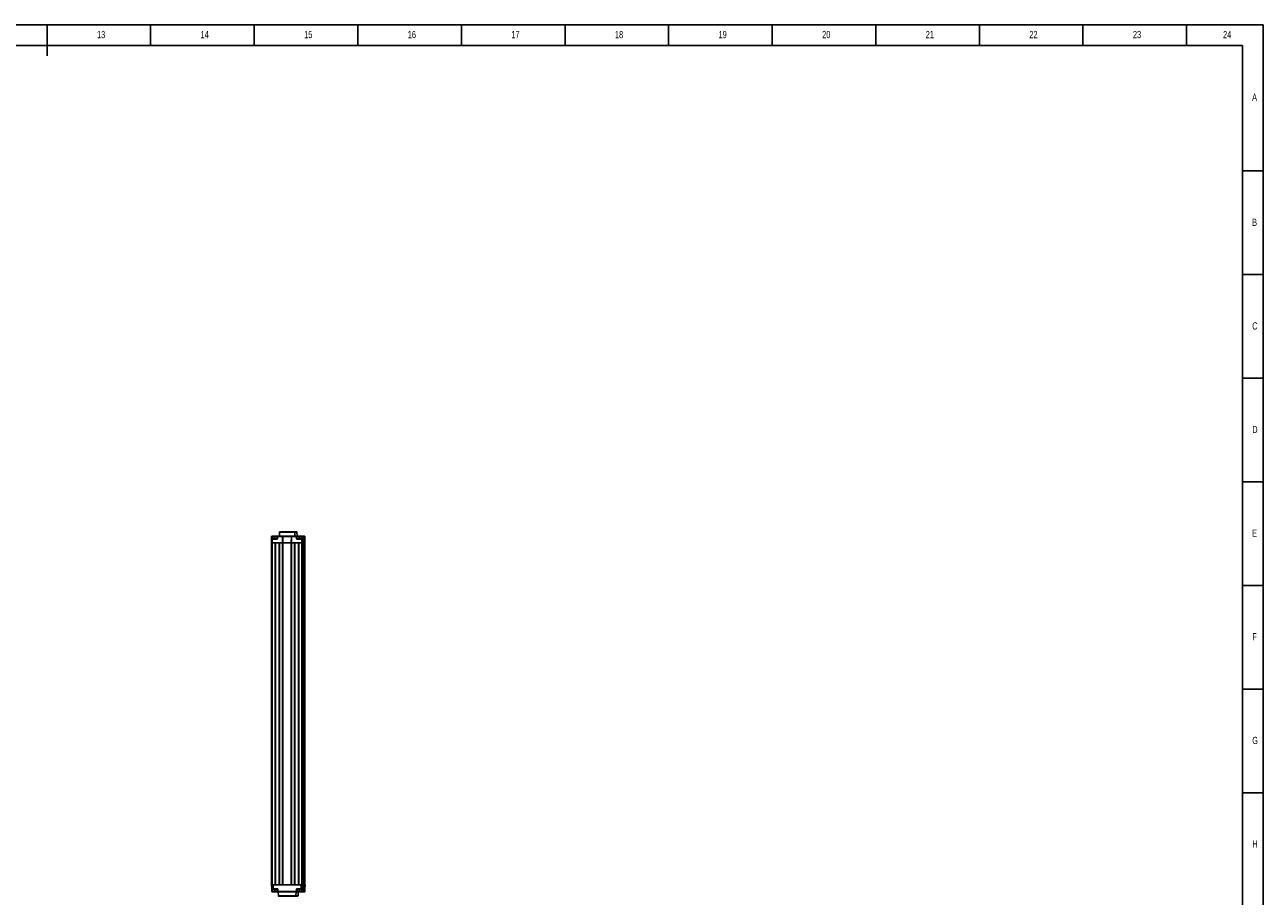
# Model space of a CAD drawing. Header units: millimetres. Extents: x 0 to 1189, y 0 to 841.
# Tile 14 of 14: x 591 to 1189, y 421 to 841. Entities that reach past the tile are written whole.
import ezdxf

# ---------------------------------------------------------------- set-up
doc = ezdxf.new("R2010")
doc.units = ezdxf.units.MM
doc.layers.add('10', color=7, linetype='Continuous')
doc.layers.add('5', color=7, linetype='Continuous')
doc.styles.add('SLDTEXTSTYLE5', font='TXT', dxfattribs={"width": 0.7})

msp = doc.modelspace()

# ---------------------------------------------------------------- linework, layer by layer
at = {"color": 7, "linetype": 'Continuous', "lineweight": 25}
for p, q in [((710.36, 592.83), (710.33, 590.98)), ((710.68, 592.83), (710.36, 592.83)), ((710.39, 593.22), (710.41, 594.08)), ((710.61, 593.08), (710.68, 593.08)), ((710.66, 594.08), (710.64, 593.22)), ((710.64, 593.22), (711.85, 593.22)), ((710.66, 594.33), (711.85, 594.33)), ((711.85, 594.08), (710.66, 594.08)), ((710.68, 593.08), (712.91, 593.08)), ((710.68, 592.83), (710.68, 590.98)), ((712.91, 592.83), (710.68, 592.83)), ((711.85, 594.33), (713.33, 594.33)), ((711.85, 593.22), (711.85, 594.08)), ((713.06, 593.22), (713.08, 594.08)), ((713.32, 594.08), (713.31, 593.22)), ((715.63, 594.08), (713.32, 594.08)), ((713.33, 594.33), (715.48, 594.33)), ((714.18, 596.18), (714.14, 594.33)), ((721.61, 596.18), (714.18, 596.18)), ((714.33, 596.33), (721.46, 596.33)), ((715.48, 594.33), (715.48, 594.33)), ((715.48, 594.33), (715.51, 594.33)), ((715.51, 594.33), (715.51, 594.33)), ((715.51, 594.33), (717.23, 594.33)), ((715.63, 594.08), (715.63, 590.98)), ((715.79, 590.98), (715.73, 594.08)), ((715.73, 594.08), (715.78, 590.98)), ((715.73, 594.08), (715.73, 594.08)), ((715.73, 594.08), (715.79, 590.98)), ((715.75, 594.08), (715.81, 590.98)), ((715.75, 594.08), (715.75, 594.08)), ((715.75, 594.08), (715.81, 590.98)), ((717.22, 594.08), (715.75, 594.08)), ((717.23, 594.33), (718.5, 594.33)), ((718.5, 594.33), (720.18, 594.33)), ((719.93, 594.08), (719.88, 590.98)), ((720.03, 594.08), (720.03, 590.98)), ((722.33, 594.08), (720.03, 594.08)), ((720.18, 594.33), (722.33, 594.33)), ((721.46, 596.33), (722.46, 596.33)), ((721.61, 596.18), (721.64, 594.33)), ((722.33, 594.33), (722.35, 594.33)), ((722.35, 593.22), (722.33, 594.08)), ((722.35, 594.33), (723.85, 594.33)), ((722.58, 594.08), (722.6, 593.22)), ((722.6, 594.08), (722.58, 594.08)), ((722.61, 593.22), (722.6, 594.08)), ((723.85, 594.08), (722.6, 594.08)), ((722.6, 593.22), (722.61, 593.22)), ((722.61, 596.18), (722.65, 594.33)), ((722.61, 593.22), (723.85, 593.22)), ((722.75, 593.08), (724.98, 593.08)), ((724.98, 592.83), (722.75, 592.83)), ((723.85, 594.33), (725.05, 594.33)), ((723.85, 593.22), (723.85, 594.08)), ((725.05, 594.08), (723.85, 594.08)), ((723.85, 593.22), (725.06, 593.22)), ((724.98, 593.08), (725.05, 593.08)), ((724.98, 592.83), (724.98, 590.98)), ((725.3, 592.83), (724.98, 592.83)), ((725.05, 594.33), (725.13, 594.33)), ((725.06, 593.22), (725.05, 594.08)), ((725.05, 593.08), (725.07, 593.08)), ((725.13, 594.33), (726.05, 594.33)), ((725.3, 594.08), (725.31, 593.22)), ((725.38, 594.08), (725.3, 594.08)), ((725.3, 592.83), (725.33, 590.98)), ((725.32, 592.83), (725.3, 592.83)), ((725.39, 593.22), (725.38, 594.08)), ((725.38, 593.08), (725.47, 593.08)), ((725.42, 592.83), (725.4, 592.83)), ((725.42, 592.83), (725.45, 590.98)), ((725.47, 593.08), (726.06, 593.08)), ((725.57, 592.83), (725.58, 590.98)), ((726.31, 592.83), (725.57, 592.83)), ((726.05, 594.33), (726.13, 594.33)), ((726.07, 593.22), (726.05, 594.08)), ((726.06, 593.08), (726.07, 593.08)), ((726.3, 594.08), (726.32, 593.22)), ((726.38, 594.08), (726.3, 594.08)), ((726.31, 592.83), (726.34, 590.98)), ((726.32, 592.83), (726.31, 592.83)), ((726.4, 593.22), (726.38, 594.08)), ((726.43, 592.83), (726.41, 592.83)), ((726.43, 592.83), (726.46, 590.98)), ((710.33, 590.98), (710.68, 590.98)), ((710.33, 590.98), (710.33, 425.98)), ((710.68, 590.98), (715.63, 590.98)), ((710.68, 590.98), (710.68, 425.98)), ((710.68, 590.98), (712.18, 590.98)), ((712.18, 590.98), (712.18, 425.98)), ((712.25, 590.98), (712.25, 425.98)), ((712.33, 590.98), (712.33, 425.98)), ((712.33, 590.98), (714.03, 590.98)), ((714.03, 590.98), (714.03, 425.98)), ((714.1, 590.98), (714.1, 425.98)), ((714.18, 590.98), (714.18, 425.98)), ((714.18, 590.98), (715.63, 590.98)), ((715.63, 590.98), (715.78, 590.98)), ((715.63, 590.98), (715.63, 425.98)), ((715.78, 590.98), (715.79, 590.98)), ((715.78, 590.98), (715.78, 425.98)), ((715.79, 590.98), (715.81, 590.98)), ((715.79, 590.98), (715.79, 425.98)), ((715.81, 590.98), (715.81, 590.98)), ((715.81, 590.98), (719.88, 590.98)), ((715.81, 590.98), (715.81, 425.98)), ((715.81, 590.98), (715.81, 425.98)), ((719.88, 590.98), (720.03, 590.98)), ((719.88, 590.98), (719.88, 425.98)), ((720.03, 590.98), (724.98, 590.98)), ((720.03, 590.98), (720.03, 425.98)), ((720.03, 590.98), (721.48, 590.98)), ((721.48, 590.98), (721.48, 425.98)), ((721.55, 590.98), (721.55, 425.98)), ((721.63, 590.98), (721.63, 425.98)), ((721.63, 590.98), (723.33, 590.98)), ((723.33, 590.98), (723.33, 425.98)), ((723.4, 590.98), (723.4, 425.98)), ((723.48, 590.98), (723.48, 425.98)), ((723.48, 590.98), (724.98, 590.98)), ((724.98, 590.98), (725.33, 590.98)), ((724.98, 590.98), (724.98, 425.98)), ((725.33, 590.98), (725.45, 590.98)), ((725.33, 590.98), (725.33, 425.98)), ((725.33, 590.98), (725.45, 590.98)), ((725.45, 590.98), (725.58, 590.98)), ((725.45, 425.98), (725.45, 590.98)), ((725.45, 590.98), (725.48, 590.98)), ((725.48, 425.98), (725.48, 590.98)), ((725.58, 590.98), (726.34, 590.98)), ((725.66, 590.98), (725.66, 425.98)), ((725.66, 590.98), (726.26, 590.98)), ((726.26, 425.98), (726.26, 590.98)), ((726.34, 590.98), (726.46, 590.98)), ((726.34, 590.98), (726.34, 425.98)), ((726.34, 590.98), (726.46, 590.98)), ((726.46, 590.98), (726.46, 425.98)), ((710.33, 425.98), (710.68, 425.98)), ((710.43, 424.12), (710.39, 425.98)), ((710.68, 425.98), (711.08, 425.98)), ((711.14, 425.98), (711.08, 425.98)), ((711.16, 424.12), (711.14, 425.98)), ((719.96, 425.98), (711.14, 425.98)), ((719.96, 425.98), (720.03, 425.98)), ((720.03, 425.98), (721.48, 425.98)), ((721.48, 425.98), (721.49, 425.98)), ((721.61, 425.98), (721.49, 425.98)), ((721.61, 425.98), (721.63, 425.98)), ((721.63, 425.98), (723.33, 425.98)), ((723.33, 425.98), (723.35, 425.98)), ((723.45, 425.98), (723.35, 425.98)), ((723.45, 425.98), (723.48, 425.98)), ((723.48, 425.98), (724.98, 425.98)), ((724.63, 424.12), (724.64, 425.98)), ((724.98, 425.98), (725.33, 425.98)), ((725.39, 425.98), (725.33, 425.98)), ((725.33, 425.98), (725.33, 425.98)), ((725.36, 424.12), (725.39, 425.98)), ((725.39, 425.98), (725.45, 425.98)), ((725.91, 425.98), (725.45, 425.98)), ((725.92, 424.12), (725.91, 425.98)), ((726.27, 425.98), (725.91, 425.98)), ((726.24, 424.12), (726.27, 425.98)), ((726.28, 425.98), (726.27, 425.98)), ((726.34, 425.98), (726.28, 425.98)), ((726.34, 425.98), (726.4, 425.98)), ((726.51, 425.98), (726.4, 425.98)), ((726.48, 424.12), (726.51, 425.98)), ((710.43, 424.12), (711.16, 424.12)), ((710.45, 422.87), (710.43, 424.12)), ((711.26, 423.88), (710.68, 423.88)), ((710.68, 423.73), (710.68, 423.88)), ((711.89, 423.73), (710.68, 423.73)), ((710.68, 423.73), (710.7, 422.87)), ((710.7, 422.87), (711.89, 422.87)), ((710.7, 422.63), (710.7, 422.87)), ((711.89, 422.63), (710.7, 422.63)), ((711.16, 424.12), (713.37, 424.12)), ((712.97, 423.88), (711.26, 423.88)), ((711.89, 423.73), (711.89, 423.88)), ((713.12, 423.73), (711.89, 423.73)), ((711.89, 423.73), (711.89, 422.87)), ((711.89, 422.63), (711.89, 422.87)), ((711.89, 422.87), (713.14, 422.87)), ((713.39, 422.63), (711.89, 422.63)), ((713.14, 422.87), (713.12, 423.73)), ((713.37, 424.12), (713.39, 422.87)), ((713.39, 422.87), (722.4, 422.87)), ((713.39, 422.87), (713.39, 422.63)), ((722.4, 422.63), (713.39, 422.63)), ((713.64, 420.77), (713.61, 422.63)), ((713.64, 420.77), (722.15, 420.77)), ((722, 420.63), (713.79, 420.63)), ((723, 420.63), (722, 420.63)), ((722.15, 420.77), (722.18, 422.63)), ((722.4, 422.87), (722.42, 424.12)), ((722.4, 422.87), (722.4, 422.63)), ((723.89, 422.63), (722.4, 422.63)), ((722.42, 424.12), (724.63, 424.12)), ((722.66, 423.73), (722.65, 422.87)), ((722.65, 422.87), (723.89, 422.87)), ((723.89, 423.73), (722.66, 423.73)), ((724.53, 423.88), (722.81, 423.88)), ((723.15, 420.77), (723.18, 422.63)), ((723.15, 420.77), (723.18, 422.63)), ((723.89, 423.73), (723.89, 423.88)), ((723.89, 423.73), (723.89, 422.87)), ((725.1, 423.73), (723.89, 423.73)), ((723.89, 422.87), (723.89, 422.63)), ((723.89, 422.87), (725.09, 422.87)), ((725.09, 422.63), (723.89, 422.63)), ((725.11, 423.88), (724.53, 423.88)), ((724.63, 424.12), (725.36, 424.12)), ((725.09, 422.87), (725.1, 423.73)), ((725.09, 422.87), (725.09, 422.63)), ((726.01, 422.63), (725.09, 422.63)), ((725.1, 423.73), (725.1, 423.88)), ((725.36, 424.12), (725.34, 422.87)), ((725.92, 423.88), (725.36, 423.88)), ((725.92, 424.12), (726.24, 424.12)), ((725.99, 423.88), (725.92, 423.88)), ((726.03, 423.88), (725.99, 423.88)), ((726.01, 422.87), (726.02, 423.73)), ((726.17, 422.63), (726.01, 422.63)), ((726.24, 424.12), (726.28, 424.12)), ((726.28, 424.12), (726.26, 422.87)), ((726.26, 422.87), (726.42, 422.87)), ((726.42, 422.87), (726.44, 424.12)), ((726.44, 424.12), (726.48, 424.12))]:
    msp.add_line(p, q, dxfattribs=at)
at = {"color": 8, "linetype": 'Continuous', "lineweight": 25}
for p, q in [((713.08, 594.08), (711.85, 594.08)), ((711.85, 593.22), (713.06, 593.22)), ((715.75, 594.08), (715.73, 594.08)), ((719.93, 594.08), (718.49, 594.08)), ((722.61, 596.18), (721.61, 596.18)), ((726.05, 594.08), (725.38, 594.08)), ((725.39, 593.22), (726.07, 593.22)), ((725.57, 592.83), (725.42, 592.83)), ((722.15, 420.77), (723.15, 420.77)), ((725.34, 422.87), (726.01, 422.87)), ((726.02, 423.73), (725.35, 423.73)), ((725.36, 424.12), (725.92, 424.12))]:
    msp.add_line(p, q, dxfattribs=at)
at = {"color": 7, "linetype": 'Continuous', "lineweight": 25}
for centre, radius, start, end in [((710.61, 592.83), 0.25, 90.00107, 179.00112), ((710.52, 589.73), 3.5, 87.97164, 92.02836), ((710.66, 594.08), 0.25, 90.00107, 179.00112), ((710.53, 590.58), 3.5, 87.97164, 92.02836), ((717.65, 594.14), 7, 178.48532, 180.49711), ((717.67, 592.89), 7, 178.48532, 180.49711), ((718.85, 594.14), 7, 178.48532, 180.49711), ((707.65, 593.19), 4.2, 358.48532, 0.49711), ((719.91, 592.89), 7, 178.48532, 180.49711), ((713.19, 589.73), 3.5, 87.97164, 92.02836), ((713.33, 594.08), 0.25, 90.00107, 179.00112), ((713.2, 590.58), 3.5, 87.97164, 92.02836), ((720.32, 594.14), 7, 178.48532, 180.49711), ((714.33, 596.18), 0.15, 90.00107, 179.00112), ((724.22, 594.14), 7, 178.48532, 180.49711), ((725.49, 594.14), 7, 178.48532, 180.49711), ((721.46, 596.18), 0.15, 0.99888, 89.99893), ((729.33, 594.14), 7, 178.48532, 180.49711), ((722.33, 594.08), 0.25, 0.99888, 89.99893), ((722.46, 590.41), 3.67, 88.03037, 91.96963), ((722.35, 594.08), 0.25, 0.99888, 89.99893), ((722.47, 589.56), 3.67, 88.03037, 91.96963), ((722.46, 596.18), 0.15, 0.99888, 89.99893), ((722.76, 593.23), 0.15, 180.99888, 269.99893), ((729.74, 592.89), 7, 178.48532, 180.49711), ((730.85, 594.14), 7, 178.48532, 180.49711), ((719.65, 593.19), 4.2, 358.48532, 0.49711), ((731.97, 592.89), 7, 178.48532, 180.49711), ((732.04, 594.14), 7, 178.48532, 180.49711), ((725.05, 594.08), 0.25, 0.99888, 89.99893), ((725.17, 590.41), 3.67, 88.03037, 91.96963), ((725.05, 592.83), 0.25, 0.99888, 89.99893), ((725.19, 589.56), 3.67, 88.03037, 91.96963), ((725.07, 592.83), 0.25, 0.99888, 89.99893), ((725.13, 594.08), 0.25, 0.99888, 89.99893), ((733.05, 594.14), 7, 178.48532, 180.49711), ((726.05, 594.08), 0.25, 0.99888, 89.99893), ((726.18, 590.41), 3.67, 88.03037, 91.96963), ((726.19, 589.56), 3.67, 88.03037, 91.96963), ((726.07, 592.83), 0.25, 0.99888, 89.99893), ((726.13, 594.08), 0.25, 0.99888, 89.99893), ((726.18, 592.83), 0.25, 0.99967, 47.21177), ((710.57, 426.45), 3.58, 268.00162, 271.99838), ((710.7, 422.88), 0.25, 181, 270), ((708.54, 423.77), 2.14, 359.0242, 2.9758), ((712.97, 423.73), 0.15, 1.01269, 89.99589), ((712.97, 423.73), 0.15, 1, 90), ((713.26, 426.45), 3.58, 268.00162, 271.99838), ((713.39, 422.88), 0.25, 181, 270), ((713.79, 420.78), 0.15, 181, 270), ((722, 420.78), 0.15, 270, 359), ((722.52, 426.45), 3.58, 268.00162, 271.99838), ((722.4, 422.88), 0.25, 270, 359), ((722.81, 423.73), 0.15, 90.00411, 178.98731), ((722.81, 423.73), 0.15, 90, 179), ((723, 420.78), 0.15, 270, 359), ((723, 420.78), 0.15, 270.00426, 359.00446), ((725.21, 426.45), 3.58, 268.00162, 271.99838), ((725.09, 422.88), 0.25, 270, 359), ((727.25, 423.77), 2.14, 177.0242, 180.9758), ((729.42, 424.06), 3.5, 179.00683, 183.02807), ((725.99, 424.13), 0.25, 270.00426, 359.00446), ((726.14, 426.62), 3.75, 268.05797, 271.94203), ((729.51, 422.81), 3.5, 179.00683, 183.02807), ((726.01, 422.88), 0.25, 270.00426, 359.00446), ((723.92, 423.77), 2.1, 359.00683, 3.02807), ((605.8, 423.77), 120.22, 359.98265, 0.05287), ((726.17, 422.88), 0.25, 270.00426, 359.00446)]:
    msp.add_arc(centre, radius, start, end, dxfattribs=at)
for points, knots in [([(710.4, 593.22), (710.4, 593.2), (710.4, 593.14), (710.4, 593.08), (710.4, 593.04), (710.41, 593.03), (710.42, 593.03), (710.42, 593.03)], [0, 0, 0, 0, 0.29654, 0.567203, 0.814019, 0.931715, 1, 1, 1, 1]), ([(710.64, 593.22), (710.64, 593.21), (710.64, 593.19), (710.64, 593.16), (710.64, 593.13), (710.64, 593.1), (710.63, 593.08), (710.63, 593.08), (710.63, 593.08)], [0, 0, 0, 0, 0.154222, 0.300156, 0.437798, 0.567146, 0.79999, 1, 1, 1, 1]), ([(713.31, 593.22), (713.3, 593.17), (713.28, 593.05), (713.18, 592.92), (713.04, 592.84), (712.95, 592.83), (712.91, 592.83)], [0, 0, 0, 0, 0.270501, 0.562397, 0.789531, 1, 1, 1, 1]), ([(712.91, 593.08), (712.93, 593.08), (712.96, 593.08), (713, 593.1), (713.03, 593.13), (713.05, 593.16), (713.06, 593.19), (713.06, 593.21), (713.06, 593.22)], [0, 0, 0, 0, 0.20001, 0.432854, 0.562202, 0.699844, 0.845778, 1, 1, 1, 1]), ([(715.48, 594.33), (715.49, 594.32), (715.53, 594.32), (715.57, 594.27), (715.6, 594.23), (715.62, 594.18), (715.63, 594.13), (715.63, 594.1), (715.63, 594.08)], [0, 0, 0, 0, 0.2497092, 0.4991704, 0.6296049, 0.7496947, 0.8769346, 1, 1, 1, 1]), ([(715.48, 594.33), (715.51, 594.32), (715.57, 594.32), (715.63, 594.27), (715.68, 594.22), (715.71, 594.18), (715.72, 594.13), (715.72, 594.1), (715.73, 594.08)], [0, 0, 0, 0, 0.249734, 0.49922, 0.635516, 0.763484, 0.884454, 1, 1, 1, 1]), ([(715.48, 594.33), (715.51, 594.32), (715.57, 594.32), (715.64, 594.27), (715.68, 594.23), (715.71, 594.18), (715.73, 594.13), (715.73, 594.1), (715.73, 594.08)], [0, 0, 0, 0, 0.249709, 0.49917, 0.629605, 0.749695, 0.876935, 1, 1, 1, 1]), ([(715.51, 594.33), (715.54, 594.32), (715.61, 594.31), (715.69, 594.26), (715.73, 594.19), (715.75, 594.14), (715.75, 594.1), (715.75, 594.08)], [0, 0, 0, 0, 0.30983, 0.615582, 0.758504, 0.885877, 1, 1, 1, 1]), ([(715.51, 594.33), (715.54, 594.32), (715.61, 594.31), (715.69, 594.26), (715.73, 594.19), (715.75, 594.14), (715.75, 594.1), (715.75, 594.08)], [0, 0, 0, 0, 0.30983, 0.615582, 0.758504, 0.885877, 1, 1, 1, 1]), ([(715.73, 594.08), (715.72, 594.08), (715.72, 594.08), (715.7, 594.08), (715.67, 594.08), (715.64, 594.08), (715.63, 594.08)], [0, 0, 0, 0, 0.250017, 0.5, 0.749983, 1, 1, 1, 1]), ([(718.49, 594.08), (718.26, 594.08), (717.83, 594.09), (717.41, 594.08), (717.22, 594.08)], [0, 0, 0, 0, 0.559985, 1, 1, 1, 1]), ([(720.18, 594.33), (720.15, 594.32), (720.09, 594.32), (720.03, 594.27), (719.98, 594.23), (719.96, 594.18), (719.94, 594.13), (719.93, 594.1), (719.93, 594.08)], [0, 0, 0, 0, 0.2497092, 0.4991704, 0.6296049, 0.7496947, 0.8769346, 1, 1, 1, 1]), ([(720.03, 594.08), (720.02, 594.08), (719.99, 594.08), (719.96, 594.08), (719.94, 594.08), (719.93, 594.08), (719.93, 594.08)], [0, 0, 0, 0, 0.250017, 0.5, 0.749983, 1, 1, 1, 1]), ([(720.03, 594.08), (720.03, 594.1), (720.03, 594.13), (720.04, 594.18), (720.06, 594.23), (720.08, 594.27), (720.13, 594.32), (720.17, 594.32), (720.18, 594.33)], [0, 0, 0, 0, 0.1230882, 0.2503056, 0.3704444, 0.5008298, 0.7502909, 1, 1, 1, 1]), ([(722.75, 592.83), (722.69, 592.84), (722.57, 592.85), (722.44, 592.96), (722.36, 593.09), (722.35, 593.18), (722.35, 593.22)], [0, 0, 0, 0, 0.270463, 0.562348, 0.789501, 1, 1, 1, 1]), ([(722.6, 593.22), (722.6, 593.21), (722.6, 593.19), (722.62, 593.16), (722.63, 593.13), (722.66, 593.1), (722.7, 593.08), (722.73, 593.08), (722.75, 593.08)], [0, 0, 0, 0, 0.154222, 0.300156, 0.437798, 0.567146, 0.79999, 1, 1, 1, 1]), ([(725.07, 593.08), (725.07, 593.08), (725.07, 593.08), (725.07, 593.1), (725.07, 593.13), (725.07, 593.16), (725.06, 593.19), (725.06, 593.21), (725.06, 593.22)], [0, 0, 0, 0, 0.20001, 0.432854, 0.562202, 0.699844, 0.845778, 1, 1, 1, 1]), ([(725.31, 593.22), (725.32, 593.17), (725.32, 593.05), (725.32, 592.92), (725.32, 592.84), (725.32, 592.83), (725.32, 592.83)], [0, 0, 0, 0, 0.270501, 0.562397, 0.789531, 1, 1, 1, 1]), ([(725.36, 593.02), (725.36, 593.02), (725.37, 593.02), (725.38, 593.05), (725.39, 593.12), (725.39, 593.19), (725.39, 593.22)], [0, 0, 0, 0, 0.067179, 0.324025, 0.632368, 1, 1, 1, 1]), ([(725.4, 592.83), (725.4, 592.84), (725.4, 592.85), (725.4, 592.96), (725.4, 593.09), (725.39, 593.18), (725.39, 593.22)], [0, 0, 0, 0, 0.2704633, 0.5623481, 0.7895009, 1, 1, 1, 1]), ([(725.57, 592.83), (725.57, 592.85), (725.57, 592.9), (725.55, 592.97), (725.53, 593.03), (725.5, 593.07), (725.48, 593.07), (725.47, 593.08)], [0, 0, 0, 0, 0.170224, 0.355609, 0.551056, 0.782354, 1, 1, 1, 1]), ([(726.31, 592.83), (726.3, 592.85), (726.3, 592.9), (726.27, 592.97), (726.21, 593.03), (726.14, 593.07), (726.08, 593.07), (726.06, 593.08)], [0, 0, 0, 0, 0.1702239, 0.3556085, 0.5510556, 0.7823536, 1, 1, 1, 1]), ([(726.07, 593.08), (726.07, 593.08), (726.07, 593.08), (726.07, 593.1), (726.07, 593.13), (726.07, 593.16), (726.07, 593.19), (726.07, 593.21), (726.07, 593.22)], [0, 0, 0, 0, 0.2000097, 0.4328544, 0.5622019, 0.6998441, 0.845778, 1, 1, 1, 1]), ([(726.32, 593.22), (726.32, 593.17), (726.32, 593.05), (726.32, 592.92), (726.32, 592.84), (726.32, 592.83), (726.32, 592.83)], [0, 0, 0, 0, 0.270501, 0.562397, 0.789531, 1, 1, 1, 1]), ([(726.36, 593.02), (726.36, 593.02), (726.37, 593.02), (726.38, 593.05), (726.39, 593.12), (726.39, 593.19), (726.39, 593.22)], [0, 0, 0, 0, 0.067179, 0.324025, 0.632368, 1, 1, 1, 1]), ([(726.41, 592.83), (726.41, 592.84), (726.41, 592.85), (726.4, 592.96), (726.4, 593.09), (726.4, 593.18), (726.4, 593.22)], [0, 0, 0, 0, 0.270463, 0.562348, 0.789501, 1, 1, 1, 1]), ([(710.68, 423.88), (710.64, 423.88), (710.57, 423.89), (710.49, 423.95), (710.44, 424.04), (710.43, 424.09), (710.43, 424.12)], [0, 0, 0, 0, 0.280014, 0.57497, 0.797482, 1, 1, 1, 1]), ([(710.68, 423.73), (710.66, 423.73), (710.63, 423.73), (710.58, 423.76), (710.54, 423.79), (710.48, 423.87), (710.44, 423.98), (710.43, 424.07), (710.43, 424.12)], [0, 0, 0, 0, 0.0825, 0.173119, 0.280653, 0.408687, 0.700144, 1, 1, 1, 1]), ([(710.68, 423.73), (710.68, 423.73), (710.68, 423.73), (710.68, 423.73), (710.68, 423.73)], [0, 0, 0, 0, 0.560002, 1, 1, 1, 1]), ([(711.26, 423.88), (711.25, 423.88), (711.22, 423.89), (711.18, 423.95), (711.16, 424.04), (711.16, 424.09), (711.16, 424.12)], [0, 0, 0, 0, 0.280014, 0.57497, 0.797482, 1, 1, 1, 1]), ([(712.97, 423.88), (712.98, 423.88), (712.98, 423.88), (713, 423.89), (713.04, 423.92), (713.11, 423.96), (713.22, 424.03), (713.32, 424.09), (713.37, 424.12)], [0, 0, 0, 0, 0.0825, 0.173119, 0.280653, 0.408687, 0.700144, 1, 1, 1, 1]), ([(713.37, 424.12), (713.34, 424.07), (713.28, 423.98), (713.21, 423.87), (713.17, 423.79), (713.14, 423.76), (713.13, 423.73), (713.13, 423.73), (713.12, 423.73)], [0, 0, 0, 0, 0.299856, 0.591313, 0.719318, 0.82688, 0.91749, 1, 1, 1, 1]), ([(713.12, 423.73), (713.12, 423.73), (713.12, 423.73), (713.12, 423.73), (713.12, 423.73)], [0, 0, 0, 0, 0.559998, 1, 1, 1, 1]), ([(722.66, 423.73), (722.66, 423.73), (722.66, 423.73), (722.64, 423.76), (722.62, 423.79), (722.58, 423.87), (722.51, 423.98), (722.45, 424.07), (722.42, 424.12)], [0, 0, 0, 0, 0.0825, 0.173119, 0.280653, 0.408687, 0.700144, 1, 1, 1, 1]), ([(722.42, 424.12), (722.47, 424.09), (722.56, 424.03), (722.67, 423.96), (722.75, 423.92), (722.78, 423.89), (722.81, 423.88), (722.81, 423.88), (722.81, 423.88)], [0, 0, 0, 0, 0.299856, 0.591313, 0.719318, 0.82688, 0.91749, 1, 1, 1, 1]), ([(722.66, 423.73), (722.66, 423.73), (722.66, 423.73), (722.66, 423.73), (722.66, 423.73)], [0, 0, 0, 0, 0.5600016, 1, 1, 1, 1]), ([(724.63, 424.12), (724.63, 424.1), (724.63, 424.05), (724.61, 423.98), (724.59, 423.93), (724.56, 423.88), (724.54, 423.88), (724.53, 423.88)], [0, 0, 0, 0, 0.170224, 0.355609, 0.551056, 0.782354, 1, 1, 1, 1]), ([(725.11, 423.73), (725.11, 423.73), (725.11, 423.73), (725.1, 423.73), (725.1, 423.73)], [0, 0, 0, 0, 0.559998, 1, 1, 1, 1]), ([(725.36, 424.12), (725.36, 424.1), (725.35, 424.05), (725.32, 423.98), (725.27, 423.93), (725.19, 423.88), (725.14, 423.88), (725.11, 423.88)], [0, 0, 0, 0, 0.170224, 0.355609, 0.551056, 0.782354, 1, 1, 1, 1]), ([(725.36, 424.12), (725.36, 424.07), (725.35, 423.98), (725.3, 423.87), (725.25, 423.79), (725.2, 423.76), (725.16, 423.73), (725.12, 423.73), (725.11, 423.73)], [0, 0, 0, 0, 0.299856, 0.591313, 0.719318, 0.82688, 0.91749, 1, 1, 1, 1]), ([(726.03, 423.73), (726.03, 423.73), (726.03, 423.73), (726.02, 423.73), (726.02, 423.73)], [0, 0, 0, 0, 0.559998, 1, 1, 1, 1]), ([(726.03, 423.88), (726.04, 423.88), (726.08, 423.88), (726.12, 423.89), (726.17, 423.92), (726.22, 423.96), (726.27, 424.03), (726.28, 424.09), (726.28, 424.12)], [0, 0, 0, 0, 0.0825, 0.173119, 0.280653, 0.408687, 0.700144, 1, 1, 1, 1]), ([(726.28, 424.12), (726.28, 424.07), (726.27, 423.98), (726.22, 423.87), (726.17, 423.79), (726.12, 423.76), (726.08, 423.73), (726.04, 423.73), (726.03, 423.73)], [0, 0, 0, 0, 0.2998556, 0.5913129, 0.7193184, 0.8268804, 0.91749, 1, 1, 1, 1]), ([(726.44, 424), (726.45, 424.01), (726.47, 424.05), (726.48, 424.09), (726.48, 424.12)], [0, 0, 0, 0, 0.3956, 1, 1, 1, 1])]:
    msp.add_open_spline(points, degree=3, knots=knots, dxfattribs=at)
at = {"layer": '5', "color": 7}
for p, q in [((1189, 841), (0, 841)), ((1189, 0), (1189, 841))]:
    msp.add_line(p, q, dxfattribs=at)
at = {"layer": '5', "lineweight": 25}
msp.add_line((602, 841), (602, 826), dxfattribs=at)
at = {"layer": '5'}
for p, q in [((652, 841), (652, 831.05)), ((702, 841), (702, 831.05)), ((752, 841), (752, 831.05)), ((802, 841), (802, 831.05)), ((852, 841), (852, 831.05)), ((902, 841), (902, 831.05)), ((952, 841), (952, 831.05)), ((1002, 841), (1002, 831.05)), ((1052, 841), (1052, 831.05)), ((1102, 841), (1102, 831.05)), ((1152, 841), (1152, 831.05)), ((1189, 770.5), (1179, 770.5)), ((1189, 720.5), (1179, 720.5)), ((1189, 670.5), (1179, 670.5)), ((1189, 620.5), (1179, 620.5)), ((1189, 570.5), (1179, 570.5)), ((1189, 520.5), (1179, 520.5)), ((1189, 470.5), (1179, 470.5))]:
    msp.add_line(p, q, dxfattribs=at)
at = {"layer": '5', "color": 7, "lineweight": 25}
for p, q in [((1179, 831.05), (25, 831.05)), ((1179, 10), (1179, 831.05))]:
    msp.add_line(p, q, dxfattribs=at)

# ---------------------------------------------------------------- texts
at = {"layer": '10', "char_height": 3.5, "attachment_point": 2, "style": 'SLDTEXTSTYLE5'}
for s, insert in [('13', (628.09, 838.04)), ('14', (678.09, 838.04)), ('15', (728.09, 838.04)), ('16', (778.09, 838.04)), ('17', (828.09, 838.04)), ('18', (878.09, 838.04)), ('19', (928.09, 838.04)), ('20', (978.09, 838.04)), ('21', (1028.09, 838.04)), ('22', (1078.09, 838.04)), ('23', (1128.09, 838.04)), ('24', (1171.59, 838.04)), ('A', (1184.82, 807.79)), ('B', (1184.82, 747.48)), ('C', (1184.98, 697.48)), ('D', (1184.98, 647.48)), ('E', (1184.82, 597.48)), ('F', (1184.78, 547.48)), ('G', (1185.09, 497.48)), ('H', (1184.98, 447.48))]:
    msp.add_mtext(s, dxfattribs=dict(at, insert=insert))

doc.saveas('drawing.dxf')
